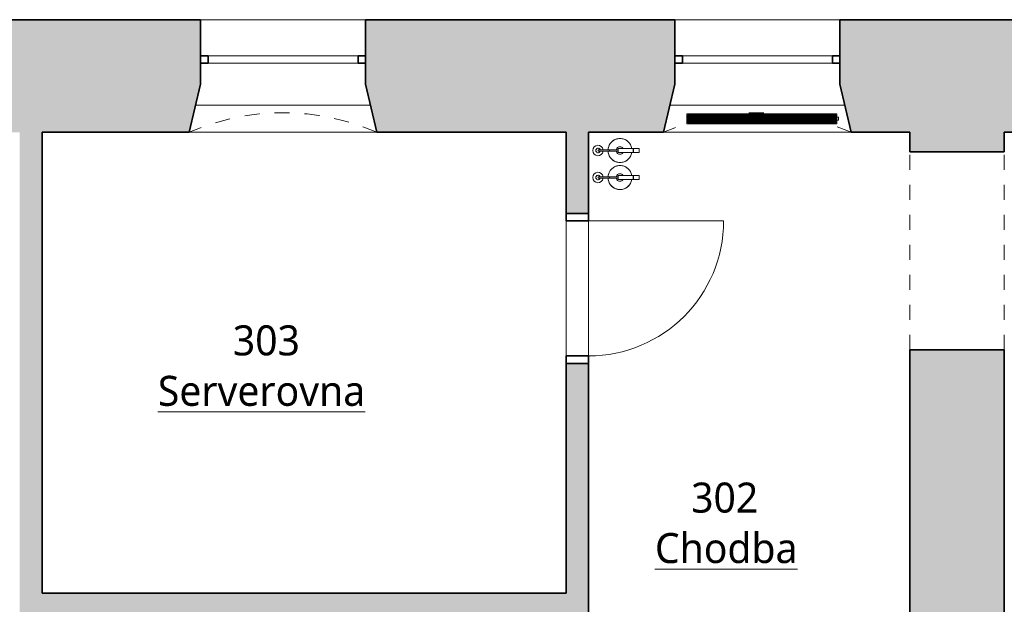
# Model space of a CAD drawing. Header units: metres. Extents: x -0.2 to 46.9, y -0.5 to 28.
# Tile 8 of 30: x 4.7 to 11.3, y 10.9 to 14.7. Entities that reach past the tile are written whole.
import ezdxf

# ---------------------------------------------------------------- set-up
doc = ezdxf.new("R2010")
doc.units = ezdxf.units.M
doc.linetypes.add('AV - Cerch_ 1 tecka 4mm', pattern=[0.006, 0.004, -0.001, 0, -0.001])
doc.layers.add('AV-MISTNOSTI', color=5, linetype='Continuous', lineweight=5, true_color=0x0000ff)
for name, color, linetype, lineweight in [('AV-SRAFY', 7, 'Continuous', 35), ('AV-STAVBA', 7, 'Continuous', 18), ('AV-VYBAVENI', 7, 'Continuous', 18)]:
    doc.layers.add(name, color=color, linetype=linetype, lineweight=lineweight)
doc.styles.add('Trebuchet MS_B', font='trebuc.ttf', dxfattribs={"height": 0.2})

# ---------------------------------------------------------------- blocks, each defined once
blk = doc.blocks.new('GM_Otvor_obdélníkový - 1320x2750-1000893-3NP')
at = {"layer": 'AV-STAVBA', "color": 254, "linetype": 'AV - Cerch_ 1 tecka 4mm', "lineweight": 13, "true_color": 0xcccccc}
for p, q in [((-0.66, 0.315), (0.66, 0.315)), ((-0.66, -0.315), (0.66, -0.315)), ((-0.66, -0.315), (0.66, -0.315))]:
    blk.add_line(p, q, dxfattribs=at)
blk = doc.blocks.new('DO_1-P_Obl__členěné_11 - 900x1970-1001604-3NP')
at = {"layer": 'AV-STAVBA', "color": 254, "lineweight": 35, "true_color": 0xcccccc}
for p, q in [((-0.45, 0.075), (-0.5, 0.075)), ((-0.5, 0.075), (-0.5, -0.075)), ((-0.45, -0.075), (-0.45, 0.075)), ((0.5, 0.075), (0.45, 0.075)), ((0.45, 0.075), (0.45, -0.075)), ((0.5, -0.075), (0.5, 0.075)), ((-0.5, -0.075), (-0.45, -0.075)), ((0.45, -0.075), (0.5, -0.075))]:
    blk.add_line(p, q, dxfattribs=at)
at = {"layer": 'AV-STAVBA', "color": 254, "true_color": 0xcccccc}
for p, q in [((-0.5, 0.075), (-0.5, -0.075)), ((-0.5, 0.075), (-0.45, 0.075)), ((-0.45, -0.075), (-0.45, 0.075)), ((0.45, 0.075), (0.45, -0.075)), ((0.5, 0.075), (0.45, 0.075)), ((0.5, -0.075), (0.5, 0.075)), ((0.45, -0.075), (0.45, -0.975))]:
    blk.add_line(p, q, dxfattribs=at)
at = {"layer": 'AV-STAVBA', "color": 254, "linetype": 'AV - Cerch_ 1 tecka 4mm', "true_color": 0xcccccc}
for p, q in [((-0.45, 0.075), (0.45, 0.075)), ((0.45, -0.075), (-0.45, -0.075))]:
    blk.add_line(p, q, dxfattribs=at)
at = {"layer": 'AV-STAVBA', "color": 254, "true_color": 0xcccccc}
blk.add_arc((0.45, -0.075), 0.9, 180, 270, dxfattribs=at)
blk = doc.blocks.new('WI_2-2_bez středního sloupku - 1100x2250-1255372-3NP')
at = {"layer": 'AV-STAVBA', "color": 254, "linetype": 'AV - Cerch_ 1 tecka 4mm', "lineweight": 13, "true_color": 0xcccccc}
for p, q in [((0.55, 0.375), (-0.55, 0.375)), ((0.55, -0.375), (-0.55, -0.375))]:
    blk.add_line(p, q, dxfattribs=at)
at = {"layer": 'AV-STAVBA', "color": 254, "lineweight": 35, "true_color": 0xcccccc}
for p, q in [((-0.5, 0.135), (-0.55, 0.135)), ((-0.5, 0.085), (-0.5, 0.135)), ((0.55, 0.135), (0.5, 0.135)), ((0.5, 0.135), (0.5, 0.085)), ((-0.55, 0.085), (-0.5, 0.085)), ((0.5, 0.085), (0.55, 0.085))]:
    blk.add_line(p, q, dxfattribs=at)
at = {"layer": 'AV-STAVBA', "color": 254, "true_color": 0xcccccc}
for p, q in [((-0.5, 0.135), (0.5, 0.135)), ((0.5, 0.085), (-0.5, 0.085))]:
    blk.add_line(p, q, dxfattribs=at)
blk = doc.blocks.new('GM_Nika se zkoseným ostěním a klenutým nadpražím - 1050x2300-1256224-3NP')
at = {"layer": 'AV-STAVBA', "color": 254, "linetype": 'AV - Cerch_ 1 tecka 4mm', "lineweight": 13, "true_color": 0xcccccc}
for p, q in [((0.55, 0.375), (-0.55, 0.375)), ((0.625, -0.375), (-0.625, -0.375))]:
    blk.add_line(p, q, dxfattribs=at)
blk.add_arc((0, -1.8071), 1.5625, 66.42182, 113.57818, dxfattribs=at)
blk = doc.blocks.new('GM_Nika_zkosené ostění - v900-1256496-3NP')
at = {"layer": 'AV-STAVBA', "color": 254, "linetype": 'AV - Cerch_ 1 tecka 4mm', "lineweight": 13, "true_color": 0xcccccc}
blk.add_line((-0.5, -0.375), (0.75, -0.375), dxfattribs=at)
blk = doc.blocks.new('GM_Hasicí přístroj - Hasici pristroj-1546942-3NP')
at = {"layer": 'AV-STAVBA', "color": 254, "lineweight": 13, "true_color": 0xcccccc}
for p, q in [((-0.0421, 0.0036), (-0.1007, 0.0036)), ((-0.0421, 0.0111), (0.0579, 0.0111)), ((-0.0421, 0.0111), (-0.0421, -0.0139)), ((0.0579, 0.0111), (0.0605, 0.0111)), ((0.0579, 0.0111), (0.0579, -0.0139)), ((0.0605, 0.0111), (0.0979, 0.0111)), ((0.0605, 0.0111), (0.0605, -0.0139)), ((0.0979, 0.0111), (0.0979, -0.0139)), ((-0.1007, -0.0064), (-0.0421, -0.0064)), ((0.0579, -0.0139), (-0.0421, -0.0139)), ((0.0605, -0.0139), (0.0579, -0.0139)), ((0.0979, -0.0139), (0.0605, -0.0139))]:
    blk.add_line(p, q, dxfattribs=at)
at = {"layer": 'AV-STAVBA', "color": 254, "lineweight": 13, "true_color": 0xcccccc, "flags": 128}
for points in [[(-0.1007, 0.0036), (-0.1035, 0.0036), (-0.1063, 0.0036), (-0.1092, 0.0036), (-0.112, 0.0036), (-0.1149, 0.0036), (-0.1177, 0.0036), (-0.1205, 0.0036), (-0.1233, 0.0036), (-0.126, 0.0036), (-0.1288, 0.0036), (-0.1315, 0.0036), (-0.1341, 0.0036), (-0.1367, 0.0036), (-0.1393, 0.0036), (-0.1418, 0.0036), (-0.1443, 0.0036), (-0.1467, 0.0036), (-0.149, 0.0036), (-0.1513, 0.0036), (-0.1535, 0.0036), (-0.1556, 0.0036), (-0.1577, 0.0036), (-0.1596, 0.0036), (-0.1615, 0.0036), (-0.1633, 0.0036), (-0.165, 0.0036), (-0.1667, 0.0036), (-0.1682, 0.0036), (-0.1696, 0.0036), (-0.1709, 0.0036), (-0.1714, 0.0036)], [(-0.1714, -0.0064), (-0.1701, -0.0064), (-0.1687, -0.0064), (-0.1673, -0.0064), (-0.1657, -0.0064), (-0.164, -0.0064), (-0.1622, -0.0064), (-0.1604, -0.0064), (-0.1584, -0.0064), (-0.1564, -0.0064), (-0.1543, -0.0064), (-0.1522, -0.0064), (-0.1499, -0.0064), (-0.1476, -0.0064), (-0.1452, -0.0064), (-0.1428, -0.0064), (-0.1403, -0.0064), (-0.1377, -0.0064), (-0.1351, -0.0064), (-0.1325, -0.0064), (-0.1298, -0.0064), (-0.1271, -0.0064), (-0.1244, -0.0064), (-0.1216, -0.0064), (-0.1188, -0.0064), (-0.116, -0.0064), (-0.1131, -0.0064), (-0.1103, -0.0064), (-0.1074, -0.0064), (-0.1046, -0.0064), (-0.1018, -0.0064), (-0.1007, -0.0064)]]:
    blk.add_lwpolyline(points, dxfattribs=at)
at = {"layer": 'AV-STAVBA', "color": 254, "lineweight": 13, "true_color": 0xcccccc}
for centre, radius, start, end in [((-0.0307, -0.0014), 0.08, 90, 176.37662), ((-0.0307, -0.0014), 0.08, 114.97132, 155.02868), ((-0.0307, -0.0014), 0.08, 90, 110.02868), ((-0.0307, -0.0014), 0.08, 69.97132, 90), ((-0.0307, -0.0014), 0.08, 9.18677, 90), ((-0.0307, -0.0014), 0.08, 24.97132, 65.02868), ((-0.1772, -0.0014), 0.035, 7.23753, 180), ((-0.1764, -0.0014), 0.015, 18.64917, 180), ((-0.1764, -0.0014), 0.015, 165, 180), ((-0.1764, -0.0014), 0.015, 105, 134.93615), ((-0.1714, -0.0014), 0.005, 150, 180), ((-0.1714, -0.0014), 0.005, 90, 120), ((-0.1764, -0.0014), 0.015, 45.06385, 75), ((-0.1764, -0.0014), 0.015, 18.64917, 44.93615), ((-0.0307, -0.0014), 0.08, 159.97132, 176.42822), ((-0.0307, -0.0014), 0.025, 90, 169.20034), ((-0.0307, -0.0014), 0.025, 30, 90), ((-0.0307, -0.0014), 0.08, 9.05555, 20.02868), ((-0.1772, -0.0014), 0.035, 180, 351.96894), ((-0.1764, -0.0014), 0.015, 174.95011, 180), ((-0.1764, -0.0014), 0.015, 180, 185.04989), ((-0.1764, -0.0014), 0.015, 180, 224.93615), ((-0.1764, -0.0014), 0.015, 180, 341.97651), ((-0.1764, -0.0014), 0.015, 240, 270), ((-0.1714, -0.0014), 0.005, 180, 210), ((-0.1714, -0.0014), 0.005, 240, 285), ((-0.1764, -0.0014), 0.015, 330, 341.97651), ((-0.0307, -0.0014), 0.08, 183.5619, 200.02868), ((-0.0307, -0.0014), 0.08, 183.6137, 270), ((-0.0307, -0.0014), 0.08, 204.97132, 245.02868), ((-0.0307, -0.0014), 0.025, 190.79953, 270), ((-0.0307, -0.0014), 0.025, 270, 330), ((-0.0307, -0.0014), 0.08, 270, 350.81323), ((-0.0307, -0.0014), 0.08, 294.97132, 335.02868), ((-0.0307, -0.0014), 0.08, 339.97132, 350.94445), ((-0.0307, -0.0014), 0.08, 249.97132, 270), ((-0.0307, -0.0014), 0.08, 270, 290.02868)]:
    blk.add_arc(centre, radius, start, end, dxfattribs=at)
for points, knots in [([(-0.1764, -0.0014), (-0.1764, -0.0009), (-0.1762, 0.0003), (-0.1753, 0.0019), (-0.1742, 0.0028), (-0.1731, 0.0033), (-0.1725, 0.0034), (-0.1723, 0.0035)], [0, 0, 0, 0, 0.1111111, 0.2222222, 0.3333333, 0.3888889, 0.4444444, 0.4444444, 0.4444444, 0.4444444]), ([(-0.1689, -0.0058), (-0.1692, -0.0059), (-0.1697, -0.0062), (-0.1705, -0.0064), (-0.1714, -0.0065), (-0.1723, -0.0064), (-0.1731, -0.0062), (-0.1742, -0.0057), (-0.1753, -0.0047), (-0.1762, -0.0032), (-0.1764, -0.002), (-0.1764, -0.0014)], [0.3333333, 0.3333333, 0.3333333, 0.3333333, 0.3888889, 0.4444444, 0.5, 0.5555556, 0.6111111, 0.6666667, 0.7777778, 0.8888889, 1, 1, 1, 1])]:
    blk.add_open_spline(points, degree=3, knots=knots, dxfattribs=at)
for points in [[(-0.1004, -0.0014), (-0.1004, -0.0009), (-0.1004, 0.0003), (-0.1005, 0.0018), (-0.1005, 0.003), (-0.1006, 0.0034), (-0.1006, 0.0035)], [(-0.1006, -0.0064), (-0.1006, -0.0063), (-0.1005, -0.0059), (-0.1005, -0.0047), (-0.1004, -0.0032), (-0.1004, -0.002), (-0.1004, -0.0014)]]:
    blk.add_open_spline(points, degree=3, dxfattribs=at)
blk = doc.blocks.new('D0089 - 1514 - OÚPSŘ_Benešova_rvt-1-3NP')
at = {"layer": 'AV-SRAFY', "lineweight": 18, "true_color": 0xcccccc}
h = blk.add_hatch(color=254, dxfattribs=at)
h.paths.add_polyline_path([(10.6548, 13.9982), (11.9748, 13.9982), (12.0498, 14.3182), (12.0498, 14.7482), (10.1898, 14.7482), (10.1898, 14.3182), (10.2648, 13.9982), (10.3824, 13.9982)])
h.paths.add_polyline_path([(13.2248, 13.9982), (15.2048, 13.9982), (15.2798, 14.3182), (15.2798, 14.7482), (13.1498, 14.7482), (13.1498, 14.3182), (13.1594, 14.2772)])
h.paths.add_polyline_path([(8.5148, 13.9982), (9.0148, 13.9982), (9.0898, 14.3182), (9.0898, 14.7482), (7.0298, 14.7482), (7.0298, 14.3182), (7.1048, 13.9982), (8.3867, 13.9982)])
h.paths.add_polyline_path([(17.6166, 13.9982), (17.7648, 13.9982), (17.7648, 14.7482), (16.3798, 14.7482), (16.3798, 14.3182), (16.4548, 13.9982), (17.3672, 13.9982)])
h.paths.add_polyline_path([(4.8748, 13.9982), (5.8548, 13.9982), (5.9298, 14.3182), (5.9298, 14.7482), (4.4098, 14.7482), (4.4098, 14.3182), (4.4848, 13.9982), (4.7248, 13.9982)])
h.paths.add_polyline_path([(3.2348, 13.9982), (3.3098, 14.3182), (3.3098, 14.7482), (1.8898, 14.7482), (1.8898, 14.3182), (1.9648, 13.9982), (2.8986, 13.9982)])
h.paths.add_polyline_path([(0.2248, 13.9982), (0.7148, 13.9982), (0.7898, 14.3182), (0.7898, 14.7482), (0.2248, 14.7482), (0.2248, 14.2772)])
for points in [[(4.7248, 8.3882), (4.8748, 8.3882), (4.8748, 13.9982), (4.7248, 13.9982), (4.7248, 8.5007)], [(8.3648, 10.7782), (8.3648, 10.9282), (4.8748, 10.9282), (4.8748, 10.7782), (7.8878, 10.7782)]]:
    blk.add_hatch(color=254, dxfattribs=at).paths.add_polyline_path(points)
h = blk.add_hatch(color=254, dxfattribs=at)
h.paths.add_polyline_path([(8.5148, 8.3882), (8.5148, 12.4582), (8.3648, 12.4582), (8.3648, 8.3882)])
h.paths.add_polyline_path([(8.3648, 13.4582), (8.5148, 13.4582), (8.5148, 13.9982), (8.3648, 13.9982), (8.3648, 13.5551)])
h = blk.add_hatch(color=254, dxfattribs=at)
h.paths.add_polyline_path([(10.6548, 7.7082), (11.2848, 7.7082), (11.2848, 8.3882), (10.6548, 8.3882)])
h.paths.add_polyline_path([(10.8813, 9.1882), (11.2848, 9.1882), (11.2848, 12.5482), (10.6548, 12.5482), (10.6548, 9.1882)])
h.paths.add_polyline_path([(10.8813, 13.8682), (11.2848, 13.8682), (11.2848, 13.9982), (10.6548, 13.9982), (10.6548, 13.8682)])
at = {"layer": 'AV-STAVBA', "color": 254, "lineweight": 35, "true_color": 0xcccccc}
for p, q in [((5.9298, 14.7482), (4.4098, 14.7482)), ((5.9298, 14.3182), (5.9298, 14.7482)), ((9.0898, 14.7482), (7.0298, 14.7482)), ((7.0298, 14.7482), (7.0298, 14.3182)), ((9.0898, 14.3182), (9.0898, 14.7482)), ((12.0498, 14.7482), (10.1898, 14.7482)), ((10.1898, 14.7482), (10.1898, 14.3182)), ((5.8548, 13.9982), (5.9298, 14.3182)), ((7.0298, 14.3182), (7.1048, 13.9982)), ((9.0148, 13.9982), (9.0898, 14.3182)), ((10.1898, 14.3182), (10.2648, 13.9982)), ((4.8748, 13.9982), (5.8548, 13.9982)), ((4.8748, 10.9282), (4.8748, 13.9982)), ((7.1048, 13.9982), (8.3648, 13.9982)), ((8.3648, 13.9982), (8.3648, 13.4582)), ((8.5148, 13.9982), (9.0148, 13.9982)), ((8.5148, 13.4582), (8.5148, 13.9982)), ((10.2648, 13.9982), (10.6548, 13.9982)), ((10.6548, 13.9982), (10.6548, 13.8682)), ((11.2848, 13.9982), (11.9748, 13.9982)), ((11.2848, 13.8682), (11.2848, 13.9982)), ((10.6548, 13.8682), (11.2848, 13.8682)), ((8.3648, 13.4582), (8.5148, 13.4582)), ((11.2848, 12.5482), (10.6548, 12.5482)), ((10.6548, 12.5482), (10.6548, 9.1882)), ((11.2848, 9.1882), (11.2848, 12.5482)), ((8.5148, 12.4582), (8.3648, 12.4582)), ((8.3648, 12.4582), (8.3648, 10.9282)), ((8.5148, 8.3882), (8.5148, 12.4582)), ((8.3648, 10.9282), (4.8748, 10.9282))]:
    blk.add_line(p, q, dxfattribs=at)
at = {"layer": 'AV-STAVBA', "color": 254, "true_color": 0xcccccc}
for p, q in [((5.9298, 14.7482), (7.0298, 14.7482)), ((9.0898, 14.7482), (10.1898, 14.7482)), ((5.897, 14.1782), (7.0626, 14.1782)), ((9.057, 14.1782), (10.2226, 14.1782)), ((8.3648, 12.5082), (8.3648, 13.4082)), ((8.5148, 13.4082), (8.5148, 12.5082))]:
    blk.add_line(p, q, dxfattribs=at)
at = {"layer": 'AV-STAVBA', "color": 254, "lineweight": 18, "true_color": 0xcccccc}
for name, p in [('GM_Nika se zkoseným ostěním a klenutým nadpražím - 1050x2300-1256224-3NP', (6.4798, 14.3732)), ('WI_2-2_bez středního sloupku - 1100x2250-1255372-3NP', (6.4798, 14.3732)), ('GM_Nika se zkoseným ostěním a klenutým nadpražím - 1050x2300-1256224-3NP', (9.6398, 14.3732)), ('WI_2-2_bez středního sloupku - 1100x2250-1255372-3NP', (9.6398, 14.3732)), ('GM_Nika_zkosené ostění - v900-1256496-3NP', (6.3548, 14.3732)), ('GM_Nika_zkosené ostění - v900-1256496-3NP', (9.5148, 14.3732)), ('GM_Hasicí přístroj - Hasici pristroj-1546942-3NP', (8.7548, 13.8782)), ('GM_Hasicí přístroj - Hasici pristroj-1546942-3NP', (8.7548, 13.6982))]:
    blk.add_blockref(name, p, dxfattribs=at)
for name, p, rotation in [('GM_Otvor_obdélníkový - 1320x2750-1000893-3NP', (10.9698, 13.2082), 89.9999999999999), ('DO_1-P_Obl__členěné_11 - 900x1970-1001604-3NP', (8.4398, 12.9582), 89.99999999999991)]:
    blk.add_blockref(name, p, dxfattribs=dict(at, rotation=rotation))
blk = doc.blocks.new('PF_Deskový radiátor_připojení boční - 1000_550_66-848785-3NP')
at = {"layer": 'AV-VYBAVENI', "color": 5, "true_color": 0x0000ff}
for p, q in [((-0.5, 0.01), (-0.51, 0.01)), ((-0.51, 0.01), (-0.51, -0.01)), ((-0.51, 0.01), (-0.51, 0.0097)), ((-0.5, 0.01), (-0.51, 0.01)), ((-0.51, 0.01), (-0.51, 0.0097)), ((-0.51, 0.01), (-0.51, 0.0097)), ((0.5, 0.033), (-0.5, 0.033)), ((-0.5, 0.033), (-0.5, -0.033)), ((-0.493, -0.026), (-0.493, 0.026)), ((-0.493, 0.026), (0.493, 0.026)), ((-0.483, 0.026), (-0.486, 0.026)), ((-0.486, 0.026), (-0.486, -0.026)), ((-0.483, -0.026), (-0.483, 0.026)), ((-0.4745, 0.026), (-0.4775, 0.026)), ((-0.4775, 0.026), (-0.4775, -0.026)), ((-0.4745, -0.026), (-0.4745, 0.026)), ((-0.466, 0.026), (-0.469, 0.026)), ((-0.469, 0.026), (-0.469, -0.026)), ((-0.466, -0.026), (-0.466, 0.026)), ((-0.4575, 0.026), (-0.4605, 0.026)), ((-0.4605, 0.026), (-0.4605, -0.026)), ((-0.4575, -0.026), (-0.4575, 0.026)), ((-0.449, 0.026), (-0.452, 0.026)), ((-0.452, 0.026), (-0.452, -0.026)), ((-0.449, -0.026), (-0.449, 0.026)), ((-0.4405, 0.026), (-0.4435, 0.026)), ((-0.4435, 0.026), (-0.4435, -0.026)), ((-0.4405, -0.026), (-0.4405, 0.026)), ((-0.432, 0.026), (-0.435, 0.026)), ((-0.435, 0.026), (-0.435, -0.026)), ((-0.432, -0.026), (-0.432, 0.026)), ((-0.4235, 0.026), (-0.4265, 0.026)), ((-0.4265, 0.026), (-0.4265, -0.026)), ((-0.4235, -0.026), (-0.4235, 0.026)), ((-0.415, 0.026), (-0.418, 0.026)), ((-0.418, 0.026), (-0.418, -0.026)), ((-0.415, -0.026), (-0.415, 0.026)), ((-0.4065, 0.026), (-0.4095, 0.026)), ((-0.4095, 0.026), (-0.4095, -0.026)), ((-0.4065, -0.026), (-0.4065, 0.026)), ((-0.398, 0.026), (-0.401, 0.026)), ((-0.401, 0.026), (-0.401, -0.026)), ((-0.398, -0.026), (-0.398, 0.026)), ((-0.3895, 0.026), (-0.3925, 0.026)), ((-0.3925, 0.026), (-0.3925, -0.026)), ((-0.3895, -0.026), (-0.3895, 0.026)), ((-0.381, 0.026), (-0.384, 0.026)), ((-0.384, 0.026), (-0.384, -0.026)), ((-0.381, -0.026), (-0.381, 0.026)), ((-0.3725, 0.026), (-0.3755, 0.026)), ((-0.3755, 0.026), (-0.3755, -0.026)), ((-0.3725, -0.026), (-0.3725, 0.026)), ((-0.364, 0.026), (-0.367, 0.026)), ((-0.367, 0.026), (-0.367, -0.026)), ((-0.364, -0.026), (-0.364, 0.026)), ((-0.3555, 0.026), (-0.3585, 0.026)), ((-0.3585, 0.026), (-0.3585, -0.026)), ((-0.3555, -0.026), (-0.3555, 0.026)), ((-0.347, 0.026), (-0.35, 0.026)), ((-0.35, 0.026), (-0.35, -0.026)), ((-0.347, -0.026), (-0.347, 0.026)), ((-0.3385, 0.026), (-0.3415, 0.026)), ((-0.3415, 0.026), (-0.3415, -0.026)), ((-0.3385, -0.026), (-0.3385, 0.026)), ((-0.33, 0.026), (-0.333, 0.026)), ((-0.333, 0.026), (-0.333, -0.026)), ((-0.33, -0.026), (-0.33, 0.026)), ((-0.3215, 0.026), (-0.3245, 0.026)), ((-0.3245, 0.026), (-0.3245, -0.026)), ((-0.3215, -0.026), (-0.3215, 0.026)), ((-0.313, 0.026), (-0.316, 0.026)), ((-0.316, 0.026), (-0.316, -0.026)), ((-0.313, -0.026), (-0.313, 0.026)), ((-0.3045, 0.026), (-0.3075, 0.026)), ((-0.3075, 0.026), (-0.3075, -0.026)), ((-0.3045, -0.026), (-0.3045, 0.026)), ((-0.296, 0.026), (-0.299, 0.026)), ((-0.299, 0.026), (-0.299, -0.026)), ((-0.296, -0.026), (-0.296, 0.026)), ((-0.2875, 0.026), (-0.2905, 0.026)), ((-0.2905, 0.026), (-0.2905, -0.026)), ((-0.2875, -0.026), (-0.2875, 0.026)), ((-0.279, 0.026), (-0.282, 0.026)), ((-0.282, 0.026), (-0.282, -0.026)), ((-0.279, -0.026), (-0.279, 0.026)), ((-0.2705, 0.026), (-0.2735, 0.026)), ((-0.2735, 0.026), (-0.2735, -0.026)), ((-0.2705, -0.026), (-0.2705, 0.026)), ((-0.262, 0.026), (-0.265, 0.026)), ((-0.265, 0.026), (-0.265, -0.026)), ((-0.262, -0.026), (-0.262, 0.026)), ((-0.2535, 0.026), (-0.2565, 0.026)), ((-0.2565, 0.026), (-0.2565, -0.026)), ((-0.2535, -0.026), (-0.2535, 0.026)), ((-0.245, 0.026), (-0.248, 0.026)), ((-0.248, 0.026), (-0.248, -0.026)), ((-0.245, -0.026), (-0.245, 0.026)), ((-0.2365, 0.026), (-0.2395, 0.026)), ((-0.2395, 0.026), (-0.2395, -0.026)), ((-0.2365, -0.026), (-0.2365, 0.026)), ((-0.228, 0.026), (-0.231, 0.026)), ((-0.231, 0.026), (-0.231, -0.026)), ((-0.228, -0.026), (-0.228, 0.026)), ((-0.2195, 0.026), (-0.2225, 0.026)), ((-0.2225, 0.026), (-0.2225, -0.026)), ((-0.2195, -0.026), (-0.2195, 0.026)), ((-0.211, 0.026), (-0.214, 0.026)), ((-0.214, 0.026), (-0.214, -0.026)), ((-0.211, -0.026), (-0.211, 0.026)), ((-0.2025, 0.026), (-0.2055, 0.026)), ((-0.2055, 0.026), (-0.2055, -0.026)), ((-0.2025, -0.026), (-0.2025, 0.026)), ((-0.194, 0.026), (-0.197, 0.026)), ((-0.197, 0.026), (-0.197, -0.026)), ((-0.194, -0.026), (-0.194, 0.026)), ((-0.1855, 0.026), (-0.1885, 0.026)), ((-0.1885, 0.026), (-0.1885, -0.026)), ((-0.1855, -0.026), (-0.1855, 0.026)), ((-0.177, 0.026), (-0.18, 0.026)), ((-0.18, 0.026), (-0.18, -0.026)), ((-0.177, -0.026), (-0.177, 0.026)), ((-0.1685, 0.026), (-0.1715, 0.026)), ((-0.1715, 0.026), (-0.1715, -0.026)), ((-0.1685, -0.026), (-0.1685, 0.026)), ((-0.16, 0.026), (-0.163, 0.026)), ((-0.163, 0.026), (-0.163, -0.026)), ((-0.16, -0.026), (-0.16, 0.026)), ((-0.1515, 0.026), (-0.1545, 0.026)), ((-0.1545, 0.026), (-0.1545, -0.026)), ((-0.1515, -0.026), (-0.1515, 0.026)), ((-0.143, 0.026), (-0.146, 0.026)), ((-0.146, 0.026), (-0.146, -0.026)), ((-0.143, -0.026), (-0.143, 0.026)), ((-0.1345, 0.026), (-0.1375, 0.026)), ((-0.1375, 0.026), (-0.1375, -0.026)), ((-0.1345, -0.026), (-0.1345, 0.026)), ((-0.126, 0.026), (-0.129, 0.026)), ((-0.129, 0.026), (-0.129, -0.026)), ((-0.126, -0.026), (-0.126, 0.026)), ((-0.1175, 0.026), (-0.1205, 0.026)), ((-0.1205, 0.026), (-0.1205, -0.026)), ((-0.1175, -0.026), (-0.1175, 0.026)), ((-0.109, 0.026), (-0.112, 0.026)), ((-0.112, 0.026), (-0.112, -0.026)), ((-0.109, -0.026), (-0.109, 0.026)), ((-0.1005, 0.026), (-0.1035, 0.026)), ((-0.1035, 0.026), (-0.1035, -0.026)), ((-0.1005, -0.026), (-0.1005, 0.026)), ((-0.092, 0.026), (-0.095, 0.026)), ((-0.095, 0.026), (-0.095, -0.026)), ((-0.092, -0.026), (-0.092, 0.026)), ((-0.0835, 0.026), (-0.0865, 0.026)), ((-0.0865, 0.026), (-0.0865, -0.026)), ((-0.0835, -0.026), (-0.0835, 0.026)), ((-0.075, 0.026), (-0.078, 0.026)), ((-0.078, 0.026), (-0.078, -0.026)), ((-0.075, -0.026), (-0.075, 0.026)), ((-0.0665, 0.026), (-0.0695, 0.026)), ((-0.0695, 0.026), (-0.0695, -0.026)), ((-0.0665, -0.026), (-0.0665, 0.026)), ((-0.058, 0.026), (-0.061, 0.026)), ((-0.061, 0.026), (-0.061, -0.026)), ((-0.058, -0.026), (-0.058, 0.026)), ((-0.0495, 0.026), (-0.0525, 0.026)), ((-0.0525, 0.026), (-0.0525, -0.026)), ((-0.0495, -0.026), (-0.0495, 0.026)), ((-0.041, 0.026), (-0.044, 0.026)), ((-0.044, 0.026), (-0.044, -0.026)), ((-0.041, -0.026), (-0.041, 0.026)), ((-0.0325, 0.026), (-0.0355, 0.026)), ((-0.0355, 0.026), (-0.0355, -0.026)), ((-0.0325, -0.026), (-0.0325, 0.026)), ((-0.024, 0.026), (-0.027, 0.026)), ((-0.027, 0.026), (-0.027, -0.026)), ((-0.024, -0.026), (-0.024, 0.026)), ((-0.0155, 0.026), (-0.0185, 0.026)), ((-0.0185, 0.026), (-0.0185, -0.026)), ((-0.0155, -0.026), (-0.0155, 0.026)), ((-0.007, 0.026), (-0.01, 0.026)), ((-0.01, 0.026), (-0.01, -0.026)), ((-0.007, -0.026), (-0.007, 0.026)), ((0.0015, 0.026), (-0.0015, 0.026)), ((-0.0015, 0.026), (-0.0015, -0.026)), ((0.0015, -0.026), (0.0015, 0.026)), ((0.01, 0.026), (0.007, 0.026)), ((0.007, 0.026), (0.007, -0.026)), ((0.01, -0.026), (0.01, 0.026)), ((0.0185, 0.026), (0.0155, 0.026)), ((0.0155, 0.026), (0.0155, -0.026)), ((0.0185, -0.026), (0.0185, 0.026)), ((0.027, 0.026), (0.024, 0.026)), ((0.024, 0.026), (0.024, -0.026)), ((0.027, -0.026), (0.027, 0.026)), ((0.0355, 0.026), (0.0325, 0.026)), ((0.0325, 0.026), (0.0325, -0.026)), ((0.0355, -0.026), (0.0355, 0.026)), ((0.044, 0.026), (0.041, 0.026)), ((0.041, 0.026), (0.041, -0.026)), ((0.044, -0.026), (0.044, 0.026)), ((0.0525, 0.026), (0.0495, 0.026)), ((0.0495, 0.026), (0.0495, -0.026)), ((0.0525, -0.026), (0.0525, 0.026)), ((0.061, 0.026), (0.058, 0.026)), ((0.058, 0.026), (0.058, -0.026)), ((0.061, -0.026), (0.061, 0.026)), ((0.0695, 0.026), (0.0665, 0.026)), ((0.0665, 0.026), (0.0665, -0.026)), ((0.0695, -0.026), (0.0695, 0.026)), ((0.078, 0.026), (0.075, 0.026)), ((0.075, 0.026), (0.075, -0.026)), ((0.078, -0.026), (0.078, 0.026)), ((0.0865, 0.026), (0.0835, 0.026)), ((0.0835, 0.026), (0.0835, -0.026)), ((0.0865, -0.026), (0.0865, 0.026)), ((0.095, 0.026), (0.092, 0.026)), ((0.092, 0.026), (0.092, -0.026)), ((0.095, -0.026), (0.095, 0.026)), ((0.1035, 0.026), (0.1005, 0.026)), ((0.1005, 0.026), (0.1005, -0.026)), ((0.1035, -0.026), (0.1035, 0.026)), ((0.112, 0.026), (0.109, 0.026)), ((0.109, 0.026), (0.109, -0.026)), ((0.112, -0.026), (0.112, 0.026)), ((0.1205, 0.026), (0.1175, 0.026)), ((0.1175, 0.026), (0.1175, -0.026)), ((0.1205, -0.026), (0.1205, 0.026)), ((0.129, 0.026), (0.126, 0.026)), ((0.126, 0.026), (0.126, -0.026)), ((0.129, -0.026), (0.129, 0.026)), ((0.1375, 0.026), (0.1345, 0.026)), ((0.1345, 0.026), (0.1345, -0.026)), ((0.1375, -0.026), (0.1375, 0.026)), ((0.146, 0.026), (0.143, 0.026)), ((0.143, 0.026), (0.143, -0.026)), ((0.146, -0.026), (0.146, 0.026)), ((0.1545, 0.026), (0.1515, 0.026)), ((0.1515, 0.026), (0.1515, -0.026)), ((0.1545, -0.026), (0.1545, 0.026)), ((0.163, 0.026), (0.16, 0.026)), ((0.16, 0.026), (0.16, -0.026)), ((0.163, -0.026), (0.163, 0.026)), ((0.1715, 0.026), (0.1685, 0.026)), ((0.1685, 0.026), (0.1685, -0.026)), ((0.1715, -0.026), (0.1715, 0.026)), ((0.18, 0.026), (0.177, 0.026)), ((0.177, 0.026), (0.177, -0.026)), ((0.18, -0.026), (0.18, 0.026)), ((0.1885, 0.026), (0.1855, 0.026)), ((0.1855, 0.026), (0.1855, -0.026)), ((0.1885, -0.026), (0.1885, 0.026)), ((0.197, 0.026), (0.194, 0.026)), ((0.194, 0.026), (0.194, -0.026)), ((0.197, -0.026), (0.197, 0.026)), ((0.2055, 0.026), (0.2025, 0.026)), ((0.2025, 0.026), (0.2025, -0.026)), ((0.2055, -0.026), (0.2055, 0.026)), ((0.214, 0.026), (0.211, 0.026)), ((0.211, 0.026), (0.211, -0.026)), ((0.214, -0.026), (0.214, 0.026)), ((0.2225, 0.026), (0.2195, 0.026)), ((0.2195, 0.026), (0.2195, -0.026)), ((0.2225, -0.026), (0.2225, 0.026)), ((0.231, 0.026), (0.228, 0.026)), ((0.228, 0.026), (0.228, -0.026)), ((0.231, -0.026), (0.231, 0.026)), ((0.2395, 0.026), (0.2365, 0.026)), ((0.2365, 0.026), (0.2365, -0.026)), ((0.2395, -0.026), (0.2395, 0.026)), ((0.248, 0.026), (0.245, 0.026)), ((0.245, 0.026), (0.245, -0.026)), ((0.248, -0.026), (0.248, 0.026)), ((0.2565, 0.026), (0.2535, 0.026)), ((0.2535, 0.026), (0.2535, -0.026)), ((0.2565, -0.026), (0.2565, 0.026)), ((0.265, 0.026), (0.262, 0.026)), ((0.262, 0.026), (0.262, -0.026)), ((0.265, -0.026), (0.265, 0.026)), ((0.2735, 0.026), (0.2705, 0.026)), ((0.2705, 0.026), (0.2705, -0.026)), ((0.2735, -0.026), (0.2735, 0.026)), ((0.282, 0.026), (0.279, 0.026)), ((0.279, 0.026), (0.279, -0.026)), ((0.282, -0.026), (0.282, 0.026)), ((0.2905, 0.026), (0.2875, 0.026)), ((0.2875, 0.026), (0.2875, -0.026)), ((0.2905, -0.026), (0.2905, 0.026)), ((0.299, 0.026), (0.296, 0.026)), ((0.296, 0.026), (0.296, -0.026)), ((0.299, -0.026), (0.299, 0.026)), ((0.3075, 0.026), (0.3045, 0.026)), ((0.3045, 0.026), (0.3045, -0.026)), ((0.3075, -0.026), (0.3075, 0.026)), ((0.316, 0.026), (0.313, 0.026)), ((0.313, 0.026), (0.313, -0.026)), ((0.316, -0.026), (0.316, 0.026)), ((0.3245, 0.026), (0.3215, 0.026)), ((0.3215, 0.026), (0.3215, -0.026)), ((0.3245, -0.026), (0.3245, 0.026)), ((0.333, 0.026), (0.33, 0.026)), ((0.33, 0.026), (0.33, -0.026)), ((0.333, -0.026), (0.333, 0.026)), ((0.3415, 0.026), (0.3385, 0.026)), ((0.3385, 0.026), (0.3385, -0.026)), ((0.3415, -0.026), (0.3415, 0.026)), ((0.35, 0.026), (0.347, 0.026)), ((0.347, 0.026), (0.347, -0.026)), ((0.35, -0.026), (0.35, 0.026)), ((0.3585, 0.026), (0.3555, 0.026)), ((0.3555, 0.026), (0.3555, -0.026)), ((0.3585, -0.026), (0.3585, 0.026)), ((0.367, 0.026), (0.364, 0.026)), ((0.364, 0.026), (0.364, -0.026)), ((0.367, -0.026), (0.367, 0.026)), ((0.3755, 0.026), (0.3725, 0.026)), ((0.3725, 0.026), (0.3725, -0.026)), ((0.3755, -0.026), (0.3755, 0.026)), ((0.384, 0.026), (0.381, 0.026)), ((0.381, 0.026), (0.381, -0.026)), ((0.384, -0.026), (0.384, 0.026)), ((0.3925, 0.026), (0.3895, 0.026)), ((0.3895, 0.026), (0.3895, -0.026)), ((0.3925, -0.026), (0.3925, 0.026)), ((0.401, 0.026), (0.398, 0.026)), ((0.398, 0.026), (0.398, -0.026)), ((0.401, -0.026), (0.401, 0.026)), ((0.4095, 0.026), (0.4065, 0.026)), ((0.4065, 0.026), (0.4065, -0.026)), ((0.4095, -0.026), (0.4095, 0.026)), ((0.418, 0.026), (0.415, 0.026)), ((0.415, 0.026), (0.415, -0.026)), ((0.418, -0.026), (0.418, 0.026)), ((0.4265, 0.026), (0.4235, 0.026)), ((0.4235, 0.026), (0.4235, -0.026)), ((0.4265, -0.026), (0.4265, 0.026)), ((0.435, 0.026), (0.432, 0.026)), ((0.432, 0.026), (0.432, -0.026)), ((0.435, -0.026), (0.435, 0.026)), ((0.4435, 0.026), (0.4405, 0.026)), ((0.4405, 0.026), (0.4405, -0.026)), ((0.4435, -0.026), (0.4435, 0.026)), ((0.452, 0.026), (0.449, 0.026)), ((0.449, 0.026), (0.449, -0.026)), ((0.452, -0.026), (0.452, 0.026)), ((0.4605, 0.026), (0.4575, 0.026)), ((0.4575, 0.026), (0.4575, -0.026)), ((0.4605, -0.026), (0.4605, 0.026)), ((0.469, 0.026), (0.466, 0.026)), ((0.466, 0.026), (0.466, -0.026)), ((0.469, -0.026), (0.469, 0.026)), ((0.4775, 0.026), (0.4745, 0.026)), ((0.4745, 0.026), (0.4745, -0.026)), ((0.4775, -0.026), (0.4775, 0.026)), ((0.486, 0.026), (0.483, 0.026)), ((0.483, 0.026), (0.483, -0.026)), ((0.486, -0.026), (0.486, 0.026)), ((0.4945, 0.026), (0.4915, 0.026)), ((0.4915, 0.026), (0.4915, -0.026)), ((0.493, 0.026), (0.493, -0.026)), ((0.4945, -0.026), (0.4945, 0.026)), ((0.5, -0.033), (0.5, 0.033)), ((-0.51, -0.0097), (-0.51, -0.01)), ((-0.51, -0.0097), (-0.51, -0.01)), ((-0.51, -0.0097), (-0.51, -0.01)), ((-0.51, -0.01), (-0.5, -0.01)), ((-0.51, -0.01), (-0.5, -0.01)), ((-0.5, -0.033), (0.5, -0.033)), ((0.493, -0.026), (-0.493, -0.026)), ((-0.486, -0.026), (-0.483, -0.026)), ((-0.4775, -0.026), (-0.4745, -0.026)), ((-0.469, -0.026), (-0.466, -0.026)), ((-0.4605, -0.026), (-0.4575, -0.026)), ((-0.452, -0.026), (-0.449, -0.026)), ((-0.4435, -0.026), (-0.4405, -0.026)), ((-0.435, -0.026), (-0.432, -0.026)), ((-0.4265, -0.026), (-0.4235, -0.026)), ((-0.418, -0.026), (-0.415, -0.026)), ((-0.4095, -0.026), (-0.4065, -0.026)), ((-0.401, -0.026), (-0.398, -0.026)), ((-0.3925, -0.026), (-0.3895, -0.026)), ((-0.384, -0.026), (-0.381, -0.026)), ((-0.3755, -0.026), (-0.3725, -0.026)), ((-0.367, -0.026), (-0.364, -0.026)), ((-0.3585, -0.026), (-0.3555, -0.026)), ((-0.35, -0.026), (-0.347, -0.026)), ((-0.3415, -0.026), (-0.3385, -0.026)), ((-0.333, -0.026), (-0.33, -0.026)), ((-0.3245, -0.026), (-0.3215, -0.026)), ((-0.316, -0.026), (-0.313, -0.026)), ((-0.3075, -0.026), (-0.3045, -0.026)), ((-0.299, -0.026), (-0.296, -0.026)), ((-0.2905, -0.026), (-0.2875, -0.026)), ((-0.282, -0.026), (-0.279, -0.026)), ((-0.2735, -0.026), (-0.2705, -0.026)), ((-0.265, -0.026), (-0.262, -0.026)), ((-0.2565, -0.026), (-0.2535, -0.026)), ((-0.248, -0.026), (-0.245, -0.026)), ((-0.2395, -0.026), (-0.2365, -0.026)), ((-0.231, -0.026), (-0.228, -0.026)), ((-0.2225, -0.026), (-0.2195, -0.026)), ((-0.214, -0.026), (-0.211, -0.026)), ((-0.2055, -0.026), (-0.2025, -0.026)), ((-0.197, -0.026), (-0.194, -0.026)), ((-0.1885, -0.026), (-0.1855, -0.026)), ((-0.18, -0.026), (-0.177, -0.026)), ((-0.1715, -0.026), (-0.1685, -0.026)), ((-0.163, -0.026), (-0.16, -0.026)), ((-0.1545, -0.026), (-0.1515, -0.026)), ((-0.146, -0.026), (-0.143, -0.026)), ((-0.1375, -0.026), (-0.1345, -0.026)), ((-0.129, -0.026), (-0.126, -0.026)), ((-0.1205, -0.026), (-0.1175, -0.026)), ((-0.112, -0.026), (-0.109, -0.026)), ((-0.1035, -0.026), (-0.1005, -0.026)), ((-0.095, -0.026), (-0.092, -0.026)), ((-0.0865, -0.026), (-0.0835, -0.026)), ((-0.078, -0.026), (-0.075, -0.026)), ((-0.0695, -0.026), (-0.0665, -0.026)), ((-0.061, -0.026), (-0.058, -0.026)), ((-0.0525, -0.026), (-0.0495, -0.026)), ((-0.044, -0.026), (-0.041, -0.026)), ((-0.0355, -0.026), (-0.0325, -0.026)), ((-0.027, -0.026), (-0.024, -0.026)), ((-0.0185, -0.026), (-0.0155, -0.026)), ((-0.01, -0.026), (-0.007, -0.026)), ((-0.0015, -0.026), (0.0015, -0.026)), ((0.007, -0.026), (0.01, -0.026)), ((0.0155, -0.026), (0.0185, -0.026)), ((0.024, -0.026), (0.027, -0.026)), ((0.0325, -0.026), (0.0355, -0.026)), ((0.041, -0.026), (0.044, -0.026)), ((0.0495, -0.026), (0.0525, -0.026)), ((0.058, -0.026), (0.061, -0.026)), ((0.0665, -0.026), (0.0695, -0.026)), ((0.075, -0.026), (0.078, -0.026)), ((0.0835, -0.026), (0.0865, -0.026)), ((0.092, -0.026), (0.095, -0.026)), ((0.1005, -0.026), (0.1035, -0.026)), ((0.109, -0.026), (0.112, -0.026)), ((0.1175, -0.026), (0.1205, -0.026)), ((0.126, -0.026), (0.129, -0.026)), ((0.1345, -0.026), (0.1375, -0.026)), ((0.143, -0.026), (0.146, -0.026)), ((0.1515, -0.026), (0.1545, -0.026)), ((0.16, -0.026), (0.163, -0.026)), ((0.1685, -0.026), (0.1715, -0.026)), ((0.177, -0.026), (0.18, -0.026)), ((0.1855, -0.026), (0.1885, -0.026)), ((0.194, -0.026), (0.197, -0.026)), ((0.2025, -0.026), (0.2055, -0.026)), ((0.211, -0.026), (0.214, -0.026)), ((0.2195, -0.026), (0.2225, -0.026)), ((0.228, -0.026), (0.231, -0.026)), ((0.2365, -0.026), (0.2395, -0.026)), ((0.245, -0.026), (0.248, -0.026)), ((0.2535, -0.026), (0.2565, -0.026)), ((0.262, -0.026), (0.265, -0.026)), ((0.2705, -0.026), (0.2735, -0.026)), ((0.279, -0.026), (0.282, -0.026)), ((0.2875, -0.026), (0.2905, -0.026)), ((0.296, -0.026), (0.299, -0.026)), ((0.3045, -0.026), (0.3075, -0.026)), ((0.313, -0.026), (0.316, -0.026)), ((0.3215, -0.026), (0.3245, -0.026)), ((0.33, -0.026), (0.333, -0.026)), ((0.3385, -0.026), (0.3415, -0.026)), ((0.347, -0.026), (0.35, -0.026)), ((0.3555, -0.026), (0.3585, -0.026)), ((0.364, -0.026), (0.367, -0.026)), ((0.3725, -0.026), (0.3755, -0.026)), ((0.381, -0.026), (0.384, -0.026)), ((0.3895, -0.026), (0.3925, -0.026)), ((0.398, -0.026), (0.401, -0.026)), ((0.4065, -0.026), (0.4095, -0.026)), ((0.415, -0.026), (0.418, -0.026)), ((0.4235, -0.026), (0.4265, -0.026)), ((0.432, -0.026), (0.435, -0.026)), ((0.4405, -0.026), (0.4435, -0.026)), ((0.449, -0.026), (0.452, -0.026)), ((0.4575, -0.026), (0.4605, -0.026)), ((0.466, -0.026), (0.469, -0.026)), ((0.4745, -0.026), (0.4775, -0.026)), ((0.483, -0.026), (0.486, -0.026)), ((0.4915, -0.026), (0.4945, -0.026))]:
    blk.add_line(p, q, dxfattribs=at)

msp = doc.modelspace()

# ---------------------------------------------------------------- block references
at = {"lineweight": 5}
msp.add_blockref('D0089 - 1514 - OÚPSŘ_Benešova_rvt-1-3NP', (0, 0), dxfattribs=at)
at = {"layer": 'AV-VYBAVENI', "color": 5, "true_color": 0x0000ff, "rotation": 180}
msp.add_blockref('PF_Deskový radiátor_připojení boční - 1000_550_66-848785-3NP', (9.6698, 14.0882), dxfattribs=at)

# ---------------------------------------------------------------- texts
at = {"layer": 'AV-MISTNOSTI', "char_height": 0.2, "attachment_point": 1, "style": 'Trebuchet MS_B'}
for s, insert, width in [('303', (6.1448, 12.7119), 0.601266), ('\\LServerovna', (5.6453, 12.3757), 1.811814), ('302', (9.1984, 11.6646), 0.601266), ('\\LChodba', (8.9569, 11.3283), 1.186497)]:
    msp.add_mtext(s, dxfattribs=dict(at, insert=insert, width=width))

doc.saveas('drawing.dxf')
